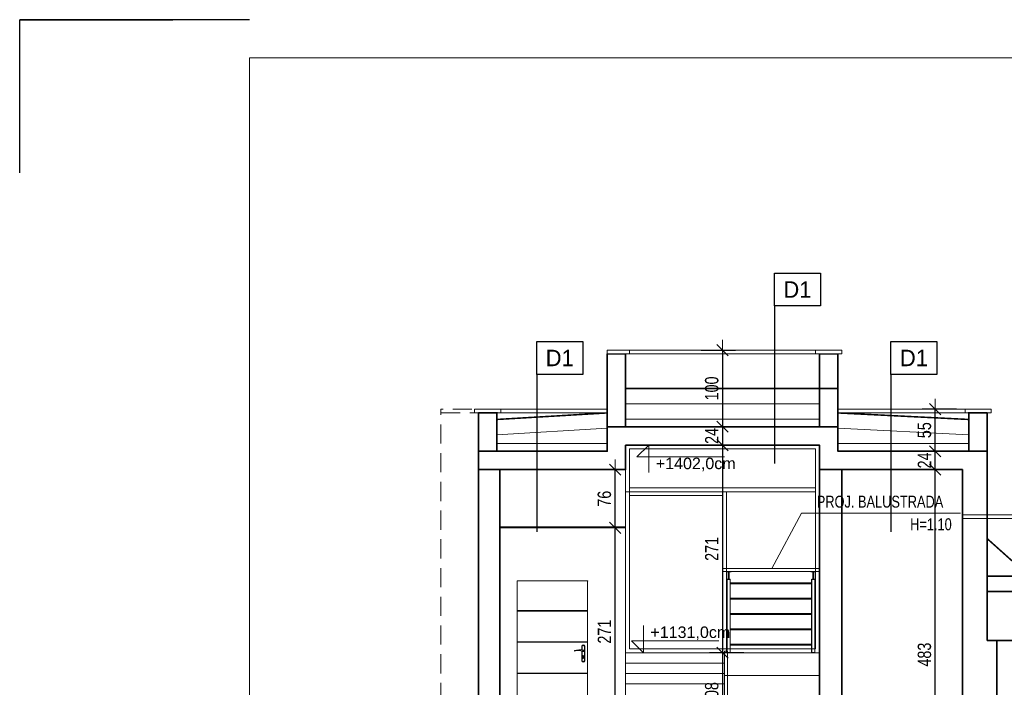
# Model space of a CAD drawing. Header units: millimetres. Extents: x 4813 to 9013, y -5271 to -2301.
# Tile 4 of 8: x 4813 to 6098, y -3173 to -2301. Entities that reach past the tile are written whole.
import ezdxf
from ezdxf.enums import TextEntityAlignment as Align

# ---------------------------------------------------------------- set-up
doc = ezdxf.new("R2010")
doc.units = ezdxf.units.MM
doc.linetypes.add('DASHED', pattern=[0.75, 0.5, -0.25])
doc.linetypes.add('DASHEDX2', pattern=[1.5, 1, -0.5])
for name, color, linetype, lineweight in [('!MARIUSZ', 220, 'Continuous', 35), ('BA_txc', 1, 'Continuous', 18), ('BA_txs', 2, 'Continuous', 18), ('M_Ramki do druku', 7, 'Continuous', 18), ('M_Ramki rysunków', 2, 'Continuous', 18), ('PG_OKNA', 7, 'Continuous', 18), ('PG_STOLARKA', 1, 'Continuous', 18), ('PG_WIDOKOWE_CIENKIE', 1, 'Continuous', 18), ('PG_WYMIARY', 1, 'Continuous', 18), ('PG_ŚCIANY_SŁUPY', 4, 'Continuous', 35)]:
    doc.layers.add(name, color=color, linetype=linetype, lineweight=lineweight)
doc.layers.add('BS_TXG', color=2, linetype='Continuous')
doc.layers.add('PG_IZOLACJA', color=1, linetype='ZIGZAG')
doc.styles.add('BIKTG', font='BIKROMSW.SHX')
doc.styles.add('BIKTS', font='bikromsw.shx', dxfattribs={"width": 0.85})
doc.styles.add('BIKWYM', font='BIKROMSW.SHX', dxfattribs={"width": 0.8})
doc.styles.get("Standard").update_dxf_attribs({"font": 'arial.ttf'})
doc.linetypes.add('ZIGZAG', pattern='A,0.0001,-0.2,[131,ltypeshp.shx,S=0.2,R=0,X=-0.2,Y=0],-0.4,[131,ltypeshp.shx,S=0.2,R=180,X=0.2,Y=0],-0.2', length=0.8001)
doc.dimstyles.new('BA_KR_50', dxfattribs={"dimscale": 0.5, "dimtxt": 25, "dimasz": 1.666667, "dimexe": 24, "dimexo": 0, "dimgap": 0, "dimtad": 0, "dimdec": 1, "dimrnd": 0.5, "dimzin": 9, "dimdsep": 46, "dimtxsty": 'BIKWYM', "dimblk": 'WYM-KR', "dimcen": 0, "dimdle": 20, "dimclrd": 256, "dimclre": 256, "dimclrt": 7, "dimadec": 0, "dimazin": 0, "dimtfac": 0.033333, "dimtdec": 1, "dimtmove": 0, "dimatfit": 3, "dimldrblk": 'WYM-KR', "dimfxl": 40, "dimfxlon": 1, "dimtvp": 0.8, "dimtolj": 1, "dimarcsym": 0})

# ---------------------------------------------------------------- blocks, each defined once
blk = doc.blocks.new('A$C9f8b1537')
at = {"layer": 'PG_STOLARKA', "lineweight": 0}
for p, q in [((10.4, 1), (10.4, 202.7)), ((10.4, 202.7), (102.2, 202.7)), ((102.2, 202.7), (102.2, 1)), ((10.4, 163.9), (102.2, 163.9)), ((10.4, 163.3), (102.2, 163.3)), ((10.4, 123.2), (102.2, 123.2)), ((10.4, 122.6), (102.2, 122.6)), ((14.1, 117.4), (14.1, 98.2)), ((14.3, 98.2), (14.3, 117.4)), ((17.5, 117.4), (17.5, 112.6)), ((17.7, 117.4), (17.7, 112.6)), ((14.9, 104.2), (14.9, 102.5)), ((15.4, 102.4), (15.4, 103.7)), ((16.4, 102.4), (16.4, 103.7)), ((16.9, 104.2), (16.9, 102.5)), ((17.5, 111.1), (17.5, 98.2)), ((17.7, 111.2), (17.7, 98.2)), ((10.4, 82.4), (102.2, 82.4)), ((10.4, 81.8), (102.2, 81.8)), ((10.4, 41.7), (102.2, 41.7)), ((10.4, 41.1), (102.2, 41.1)), ((30.4, 1), (10.4, 1)), ((30.4, 1), (30.4, 2)), ((32.4, 4), (80.2, 4)), ((82.2, 2), (82.2, 1)), ((102.2, 1), (82.2, 1))]:
    blk.add_line(p, q, dxfattribs=at)
for centre, radius in [((15.9, 118.1), 0.3), ((15.9, 111.4), 1), ((15.9, 97.5), 0.3)]:
    blk.add_circle(centre, radius, dxfattribs=at)
for centre, radius, start, end in [((15.9, 117.4), 1.8, 0, 180), ((15.9, 117.4), 1.6, 0, 180), ((15.9, 104.2), 1, 0, 180), ((15.9, 111.4), 0.85, 90, 311.711), ((15.9, 104.4), 0.85, 306.0319, 233.9681), ((20.7, 92.1), 20.7, 71.1188, 103.4049), ((22.4, 94.2), 17.6, 73.635, 109.8698), ((27.3, 111.4), 0.332, 295.2179, 64.7821), ((15.9, 98.2), 1.8, 180, 0), ((15.9, 98.2), 1.6, 180, 0), ((15.9, 102.5), 1, 180, 0), ((15.9, 102.4), 0.5, 180, 0), ((32.4, 2), 2, 90, 180), ((80.2, 2), 2, 0, 90)]:
    blk.add_arc(centre, radius, start, end, dxfattribs=at)
for p in [(10.4, 202.7), (102.2, 202.7), (102.2, 1)]:
    blk.add_point(p, dxfattribs=at)
blk = doc.blocks.new('OZNWAR')
blk.add_lwpolyline([(-35, 0), (-35, 50), (35, 50), (35, 0)], close=True)
at = {"style": 'BIKTG'}
blk.add_attdef('OZNWAR', text='', height=25, dxfattribs=at).set_placement((0, 25), align=Align.MIDDLE)
blk = doc.blocks.new('Znacznik_narozny')
at = {"layer": 'M_Ramki do druku', "lineweight": -2}
blk.add_lwpolyline([(0, -20), (0, 0), (20, 0)], dxfattribs=at)
blk = doc.blocks.new('WYM-KR')
at = {"linetype": 'ByBlock'}
blk.add_line((11.52, 0), (-11.52, 0), dxfattribs=at)
at = {"color": 7, "linetype": 'ByBlock'}
blk.add_line((6.24, 6.24), (-6.24, -6.24), dxfattribs=at)
blk = doc.blocks.new('*D410')
at = {"layer": 'Defpoints', "color": 0, "transparency": 16777216}
for p in [(6008.1, -2888.5), (6043.5, -2888.5), (6043.5, -3371.5)]:
    blk.add_point(p, dxfattribs=at)
at = {"layer": 'PG_WYMIARY', "lineweight": -2, "transparency": 16777216}
for p, q in [((6036.1, -2888.5), (5991.3, -2888.5)), ((6008.1, -3370.3), (6008.1, -2889.6)), ((6036.1, -3371.5), (5991.3, -3371.5))]:
    blk.add_line(p, q, dxfattribs=at)
at = {"layer": 'PG_WYMIARY', "lineweight": -2, "transparency": 16777216, "xscale": 1.166666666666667, "yscale": 1.166666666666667, "zscale": 1.166666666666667}
for p, rotation in [((6008.1, -2888.5), 90), ((6008.1, -3371.5), 270)]:
    blk.add_blockref('WYM-KR', p, dxfattribs=dict(at, rotation=rotation))
at = {"layer": 'PG_WYMIARY', "color": 7, "transparency": 16777216, "insert": (5994.1, -3130), "char_height": 17.5, "attachment_point": 5, "rotation": 90, "style": 'BIKWYM'}
blk.add_mtext('\\A1;483', dxfattribs=at)
blk = doc.blocks.new('*D411')
at = {"layer": 'Defpoints', "color": 0, "transparency": 16777216}
for p in [(6008.1, -2864.5), (6076, -2864.5), (6043.5, -2888.5)]:
    blk.add_point(p, dxfattribs=at)
at = {"layer": 'PG_WYMIARY', "lineweight": -2, "transparency": 16777216}
for p, q in [((6036.1, -2864.5), (5991.3, -2864.5)), ((6008.1, -2887.3), (6008.1, -2865.6)), ((6036.1, -2888.5), (5991.3, -2888.5))]:
    blk.add_line(p, q, dxfattribs=at)
at = {"layer": 'PG_WYMIARY', "lineweight": -2, "transparency": 16777216, "xscale": 1.166666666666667, "yscale": 1.166666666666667, "zscale": 1.166666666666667}
for p, rotation in [((6008.1, -2864.5), 90), ((6008.1, -2888.5), 270)]:
    blk.add_blockref('WYM-KR', p, dxfattribs=dict(at, rotation=rotation))
at = {"layer": 'PG_WYMIARY', "color": 7, "transparency": 16777216, "insert": (5994.1, -2876.5), "char_height": 17.5, "attachment_point": 5, "rotation": 90, "style": 'BIKWYM'}
blk.add_mtext('\\A1;24', dxfattribs=at)
blk = doc.blocks.new('*D412')
at = {"layer": 'Defpoints', "color": 0, "transparency": 16777216}
for p in [(6008.1, -2809.5), (6081, -2809.5), (6076, -2864.5)]:
    blk.add_point(p, dxfattribs=at)
at = {"layer": 'PG_WYMIARY', "lineweight": -2, "transparency": 16777216}
for p, q in [((6036.1, -2809.5), (5991.3, -2809.5)), ((6008.1, -2863.3), (6008.1, -2810.6)), ((6036.1, -2864.5), (5991.3, -2864.5))]:
    blk.add_line(p, q, dxfattribs=at)
at = {"layer": 'PG_WYMIARY', "lineweight": -2, "transparency": 16777216, "xscale": 1.166666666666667, "yscale": 1.166666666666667, "zscale": 1.166666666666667}
for p, rotation in [((6008.1, -2809.5), 90), ((6008.1, -2864.5), 270)]:
    blk.add_blockref('WYM-KR', p, dxfattribs=dict(at, rotation=rotation))
at = {"layer": 'PG_WYMIARY', "color": 7, "transparency": 16777216, "insert": (5994.1, -2837), "char_height": 17.5, "attachment_point": 5, "rotation": 90, "style": 'BIKWYM'}
blk.add_mtext('\\A1;55', dxfattribs=at)
blk = doc.blocks.new('*D420')
at = {"layer": 'Defpoints', "color": 0, "transparency": 16777216}
for p in [(5590.4, -2964.5), (5604, -2964.5), (5604, -3235.5)]:
    blk.add_point(p, dxfattribs=at)
at = {"layer": 'PG_WYMIARY', "lineweight": -2, "transparency": 16777216}
for p, q in [((5604, -2964.5), (5573.6, -2964.5)), ((5590.4, -3234.3), (5590.4, -2965.6)), ((5604, -3235.5), (5573.6, -3235.5))]:
    blk.add_line(p, q, dxfattribs=at)
at = {"layer": 'PG_WYMIARY', "lineweight": -2, "transparency": 16777216, "xscale": 1.166666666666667, "yscale": 1.166666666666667, "zscale": 1.166666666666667}
for p, rotation in [((5590.4, -2964.5), 90), ((5590.4, -3235.5), 270)]:
    blk.add_blockref('WYM-KR', p, dxfattribs=dict(at, rotation=rotation))
at = {"layer": 'PG_WYMIARY', "color": 7, "transparency": 16777216, "insert": (5576.4, -3100), "char_height": 17.5, "attachment_point": 5, "rotation": 90, "style": 'BIKWYM'}
blk.add_mtext('\\A1;271', dxfattribs=at)
blk = doc.blocks.new('*D421')
at = {"layer": 'Defpoints', "color": 0, "transparency": 16777216}
for p in [(5590.4, -2888.5), (5590.4, -2888.5), (5604, -2964.5)]:
    blk.add_point(p, dxfattribs=at)
at = {"layer": 'PG_WYMIARY', "lineweight": -2, "transparency": 16777216}
for p, q in [((5590.4, -2888.5), (5573.6, -2888.5)), ((5590.4, -2963.3), (5590.4, -2889.6)), ((5604, -2964.5), (5573.6, -2964.5))]:
    blk.add_line(p, q, dxfattribs=at)
at = {"layer": 'PG_WYMIARY', "lineweight": -2, "transparency": 16777216, "xscale": 1.166666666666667, "yscale": 1.166666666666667, "zscale": 1.166666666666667}
for p, rotation in [((5590.4, -2888.5), 90), ((5590.4, -2964.5), 270)]:
    blk.add_blockref('WYM-KR', p, dxfattribs=dict(at, rotation=rotation))
at = {"layer": 'PG_WYMIARY', "color": 7, "transparency": 16777216, "insert": (5576.4, -2926.5), "char_height": 17.5, "attachment_point": 5, "rotation": 90, "style": 'BIKWYM'}
blk.add_mtext('\\A1;76', dxfattribs=at)
blk = doc.blocks.new('*D422')
at = {"layer": 'Defpoints', "color": 0, "transparency": 16777216}
for p in [(5609, -2732.5), (5609, -2832.5), (5730.5, -2832.5)]:
    blk.add_point(p, dxfattribs=at)
at = {"layer": 'PG_WYMIARY', "lineweight": -2, "transparency": 16777216}
for p, q in [((5702.5, -2732.5), (5747.3, -2732.5)), ((5730.5, -2733.6), (5730.5, -2831.3)), ((5702.5, -2832.5), (5747.3, -2832.5))]:
    blk.add_line(p, q, dxfattribs=at)
at = {"layer": 'PG_WYMIARY', "lineweight": -2, "transparency": 16777216, "xscale": 1.166666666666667, "yscale": 1.166666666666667, "zscale": 1.166666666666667}
for p, rotation in [((5730.5, -2732.5), 90), ((5730.5, -2832.5), 270)]:
    blk.add_blockref('WYM-KR', p, dxfattribs=dict(at, rotation=rotation))
at = {"layer": 'PG_WYMIARY', "color": 7, "transparency": 16777216, "insert": (5716.5, -2782.5), "char_height": 17.5, "attachment_point": 5, "rotation": 90, "style": 'BIKWYM'}
blk.add_mtext('\\A1;100', dxfattribs=at)
blk = doc.blocks.new('*D423')
at = {"layer": 'Defpoints', "color": 0, "transparency": 16777216}
for p in [(5609, -2832.5), (5730.5, -2856.5), (5857, -2856.5)]:
    blk.add_point(p, dxfattribs=at)
at = {"layer": 'PG_WYMIARY', "lineweight": -2, "transparency": 16777216}
for p, q in [((5702.5, -2832.5), (5747.3, -2832.5)), ((5730.5, -2833.6), (5730.5, -2855.3)), ((5758.5, -2856.5), (5713.7, -2856.5))]:
    blk.add_line(p, q, dxfattribs=at)
at = {"layer": 'PG_WYMIARY', "lineweight": -2, "transparency": 16777216, "xscale": 1.166666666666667, "yscale": 1.166666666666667, "zscale": 1.166666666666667}
for p, rotation in [((5730.5, -2832.5), 90), ((5730.5, -2856.5), 270)]:
    blk.add_blockref('WYM-KR', p, dxfattribs=dict(at, rotation=rotation))
at = {"layer": 'PG_WYMIARY', "color": 7, "transparency": 16777216, "insert": (5716.5, -2844.5), "char_height": 17.5, "attachment_point": 5, "rotation": 90, "style": 'BIKWYM'}
blk.add_mtext('\\A1;24', dxfattribs=at)
blk = doc.blocks.new('*D424')
at = {"layer": 'Defpoints', "color": 0, "transparency": 16777216}
for p in [(5857, -2856.5), (5730.5, -3127.5), (5857, -3127.5)]:
    blk.add_point(p, dxfattribs=at)
at = {"layer": 'PG_WYMIARY', "lineweight": -2, "transparency": 16777216}
for p, q in [((5758.5, -2856.5), (5713.7, -2856.5)), ((5730.5, -2857.6), (5730.5, -3126.3)), ((5758.5, -3127.5), (5713.7, -3127.5))]:
    blk.add_line(p, q, dxfattribs=at)
at = {"layer": 'PG_WYMIARY', "lineweight": -2, "transparency": 16777216, "xscale": 1.166666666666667, "yscale": 1.166666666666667, "zscale": 1.166666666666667}
for p, rotation in [((5730.5, -2856.5), 90), ((5730.5, -3127.5), 270)]:
    blk.add_blockref('WYM-KR', p, dxfattribs=dict(at, rotation=rotation))
at = {"layer": 'PG_WYMIARY', "color": 7, "transparency": 16777216, "insert": (5716.5, -2992), "char_height": 17.5, "attachment_point": 5, "rotation": 90, "style": 'BIKWYM'}
blk.add_mtext('\\A1;271', dxfattribs=at)
blk = doc.blocks.new('*D425')
at = {"layer": 'Defpoints', "color": 0, "transparency": 16777216}
for p in [(5857, -3127.5), (5730.5, -3235.5), (5733, -3235.5)]:
    blk.add_point(p, dxfattribs=at)
at = {"layer": 'PG_WYMIARY', "lineweight": -2, "transparency": 16777216}
for p, q in [((5758.5, -3127.5), (5713.7, -3127.5)), ((5730.5, -3128.6), (5730.5, -3234.3)), ((5733, -3235.5), (5713.7, -3235.5))]:
    blk.add_line(p, q, dxfattribs=at)
at = {"layer": 'PG_WYMIARY', "lineweight": -2, "transparency": 16777216, "xscale": 1.166666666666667, "yscale": 1.166666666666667, "zscale": 1.166666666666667}
for p, rotation in [((5730.5, -3127.5), 90), ((5730.5, -3235.5), 270)]:
    blk.add_blockref('WYM-KR', p, dxfattribs=dict(at, rotation=rotation))
at = {"layer": 'PG_WYMIARY', "color": 7, "transparency": 16777216, "insert": (5716.5, -3181.5), "char_height": 17.5, "attachment_point": 5, "rotation": 90, "style": 'BIKWYM'}
blk.add_mtext('\\A1;108', dxfattribs=at)
blk = doc.blocks.new('SLUPEK')
blk.add_lwpolyline([(20496.3, -761.7), (20502.5, -761.7), (20502.5, -762.1), (20496.3, -762.1)], close=True)
for points in [[(20498.8, -771.7), (20498.8, -762.1)], [(20500, -762.1), (20500, -771.7)], [(20497.3, -867.7), (20497.3, -771.7), (20501.5, -771.7), (20501.5, -867.7), (20497.3, -867.7)], [(20497.3, -772.3), (20501.5, -772.3)]]:
    blk.add_lwpolyline(points)
blk = doc.blocks.new('balustrada_pozioma')
for points in [[(5730.5, -3017.5), (5857, -3017.5)], [(5730.5, -3021.5), (5857, -3021.5)], [(5846.8, -3031.4), (5846.8, -3127.4)], [(5846.8, -3036.4), (5740.7, -3036.4)], [(5740.7, -3037.6), (5846.8, -3037.6)], [(5846.8, -3056.3), (5740.7, -3056.3)], [(5740.7, -3057.5), (5846.8, -3057.5)], [(5846.8, -3076.3), (5740.7, -3076.3)], [(5740.7, -3077.5), (5846.8, -3077.5)], [(5846.8, -3096.3), (5740.7, -3096.3)], [(5740.7, -3097.5), (5846.8, -3097.5)], [(5846.8, -3116.3), (5740.7, -3116.3)], [(5740.7, -3117.5), (5846.8, -3117.5)]]:
    blk.add_lwpolyline(points)
at = {"xscale": -1}
blk.add_blockref('SLUPEK', (26238, -2259.7), dxfattribs=at)
blk.add_blockref('SLUPEK', (-14650.4, -2259.7))

msp = doc.modelspace()

# ---------------------------------------------------------------- linework, layer by layer
at = {"layer": '!MARIUSZ', "color": 18, "linetype": 'DASHED', "lineweight": 0, "ltscale": 50, "true_color": 0x000000}
msp.add_lwpolyline([(5441.05, -2809.45), (5363.05, -2809.45), (5363.05, -2814.45), (5441.05, -2814.45)], close=True, dxfattribs=at)
msp.add_lwpolyline([(5363.05, -3904.45), (5363.05, -2809.45)], dxfattribs=at)
at = {"layer": 'BA_txc', "color": 18, "true_color": 0x000000}
for p, q in [((5634.55, -2856.45), (5618.67, -2871.97)), ((5634.55, -2892.08), (5634.55, -2856.45)), ((5618.67, -2871.97), (5733, -2871.97)), ((5627.47, -3091.83), (5627.47, -3127.45)), ((5627.47, -3127.45), (5611.59, -3111.94)), ((5611.59, -3111.94), (5725.92, -3111.94))]:
    msp.add_line(p, q, dxfattribs=at)
at = {"layer": 'BS_TXG', "color": 18, "true_color": 0x000000}
for p, q in [((5798.27, -2674.8), (5798.27, -2880.31)), ((5488.04, -2764.14), (5488.04, -2969.65)), ((5950.3, -2764.14), (5950.3, -2969.65))]:
    msp.add_line(p, q, dxfattribs=at)
at = {"layer": 'M_Ramki do druku', "color": 18, "lineweight": -2, "true_color": 0x000000}
msp.add_line((5113.26, -2301.08), (4813.26, -2301.08), dxfattribs=at)
at = {"layer": 'M_Ramki rysunków', "color": 18, "true_color": 0x000000}
msp.add_lwpolyline([(5113.26, -5221.08), (5113.26, -2351.08), (8963.26, -2351.08), (8963.26, -5221.08)], close=True, dxfattribs=at)
at = {"layer": 'PG_IZOLACJA', "color": 18, "linetype": 'DASHEDX2', "ltscale": 10, "true_color": 0x000000, "const_width": 2}
for points in [[(5580.05, -2737.45), (5604.05, -2737.45), (5604.05, -2782.45), (5857.05, -2782.45), (5857.05, -2737.45), (5881.05, -2737.45)], [(5580.05, -2814.45), (5436.05, -2823), (5436.05, -2814.45), (5412.05, -2814.45)], [(5881.05, -2814.45), (6052.05, -2823), (6052.05, -2814.45), (6076.05, -2814.45)], [(6076.05, -2952.45), (6076.05, -2978.65), (6108.05, -3007.28), (7004.55, -2962.45), (7073.05, -2965.88), (7073.05, -2957.46)]]:
    msp.add_lwpolyline(points, dxfattribs=at)
at = {"layer": 'PG_WIDOKOWE_CIENKIE', "color": 18, "true_color": 0x000000}
for points in [[(5580.05, -2737.45), (5609.05, -2737.45), (5609.05, -2732.45), (5580.05, -2732.45)], [(5852.05, -2732.45), (5886.05, -2732.45), (5886.05, -2737.45), (5852.05, -2737.45)], [(5441.05, -2809.45), (5407.05, -2809.45), (5407.05, -2814.45), (5441.05, -2814.45)], [(6047.05, -2809.45), (6081.05, -2809.45), (6081.05, -2814.45), (6047.05, -2814.45)], [(5604.05, -2856.45), (5857.05, -2856.45), (5857.05, -3127.45), (5604.05, -3127.45)], [(5609.05, -2861.45), (5852.05, -2861.45), (5852.05, -3122.45), (5609.05, -3122.45)], [(5609.05, -2912.45), (5852.05, -2912.45), (5852.05, -2917.45), (5609.05, -2917.45)], [(5735.55, -3127.45), (5735.55, -2917.45), (5604.05, -2917.45), (5604.05, -3127.45)], [(6124.05, -3027.45), (6076.05, -3027.45), (6076.05, -3047.45), (6124.05, -3047.45)]]:
    msp.add_lwpolyline(points, close=True, dxfattribs=at)
for points in [[(5609.05, -2732.45), (5852.05, -2732.45)], [(5609.05, -2737.45), (5852.05, -2737.45)], [(5857.05, -2782.45), (5604.05, -2782.45)], [(5441.05, -2809.45), (5580.05, -2809.45)], [(5857.05, -2802.45), (5604.05, -2802.45)], [(6047.05, -2809.45), (5881.05, -2809.45)], [(5436.05, -2823), (5580.05, -2814.45)], [(5441.05, -2814.45), (5580.05, -2814.45)], [(5857.05, -2832.45), (5857.05, -2822.45), (5604.05, -2822.45), (5604.05, -2832.45)], [(6047.05, -2814.45), (5881.05, -2814.45)], [(6052.05, -2823), (5881.05, -2814.45)], [(5436.05, -2843.03), (5580.05, -2834.48)], [(6052.05, -2843.03), (5881.05, -2834.48)], [(5580.05, -2854.45), (5436.05, -2854.45)], [(5604.05, -2856.45), (5604.05, -3904.45)], [(5881.05, -2854.45), (6052.05, -2854.45)], [(5730.55, -3122.45), (5730.55, -2922.45), (5609.05, -2922.45), (5609.05, -3122.45), (5730.55, -3122.45)], [(7955.05, -2947.45), (6043.55, -2947.45)], [(7955.05, -2952.45), (6043.55, -2952.45)], [(5604.05, -2963.2), (5440.05, -2963.2)], [(5604.05, -2964.45), (5440.05, -2964.45)], [(6108.05, -3007.28), (6076.05, -2978.65)], [(5857.05, -3127.45), (5604.05, -3127.45)], [(5733.05, -3235.45), (5733.05, -3125.45), (5737.05, -3125.45), (5737.05, -3235.45), (5733.05, -3235.45)], [(5604.05, -3140.95), (5733.05, -3140.95)], [(5604.05, -3154.45), (5733.05, -3154.45)], [(5857.05, -3157.45), (5733.05, -3157.45)], [(5604.05, -3167.95), (5733.05, -3167.95)]]:
    msp.add_lwpolyline(points, dxfattribs=at)
at = {"layer": 'PG_WYMIARY', "color": 18, "true_color": 0x000000}
msp.add_lwpolyline([(5795.05, -3017.45), (5833.4, -2945.24), (6041.21, -2945.24)], dxfattribs=at)
at = {"layer": 'PG_ŚCIANY_SŁUPY', "color": 18, "true_color": 0x000000}
for points in [[(5580.05, -2856.45), (5580.05, -2737.45)], [(5604.05, -2832.45), (5604.05, -2812.45), (5604.05, -2737.45)], [(5857.05, -2832.45), (5857.05, -2812.45), (5857.05, -2737.45)], [(5881.05, -2832.45), (5881.05, -2737.45)], [(5857.05, -2832.45), (5857.05, -2782.45), (5881.05, -2782.45)], [(5412.05, -2952.45), (5412.05, -2814.45)], [(5436.05, -2864.45), (5436.05, -2814.45)], [(6052.05, -2864.45), (6052.05, -2814.45)], [(6076.05, -2952.45), (6076.05, -2814.45)], [(5580.05, -2832.45), (5580.05, -2864.45), (5412.05, -2864.45)], [(5580.05, -2832.45), (5881.05, -2832.45), (5881.05, -2864.45), (6076.05, -2864.45)], [(5604.05, -2856.45), (5604.05, -2888.45), (5412.05, -2888.45)], [(5412.05, -2888.45), (5412.05, -2864.45)], [(6043.55, -3371.45), (6043.55, -2888.45), (5857.05, -2888.45), (5857.05, -2856.45), (5604.05, -2856.45)], [(6076.05, -3047.45), (6076.05, -2952.45)], [(6076.05, -3027.45), (6124.05, -3027.45), (6124.05, -3047.45)], [(7073.05, -3047.45), (6076.05, -3047.45), (6076.05, -3111.45), (6121.05, -3111.45), (6121.05, -3071.45), (6530.05, -3071.45), (6530.05, -3111.45), (6575.05, -3111.45), (6575.05, -3071.45), (6982.05, -3071.45), (6982.05, -3111.45), (7027.05, -3111.45), (7027.05, -3071.45), (7073.05, -3071.45)], [(6088.55, -3111.45), (6088.55, -3371.45)]]:
    msp.add_lwpolyline(points, dxfattribs=at)
for points in [[(5412.05, -3904.45), (5440.05, -3904.45), (5440.05, -2888.45), (5412.05, -2888.45)], [(5857.05, -3371.45), (5886.05, -3371.45), (5886.05, -2888.45), (5857.05, -2888.45)]]:
    msp.add_lwpolyline(points, close=True, dxfattribs=at)

# ---------------------------------------------------------------- block references
at = {"layer": 'BS_TXG', "color": 18, "true_color": 0x000000, "xscale": 0.8580000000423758, "yscale": 0.8580000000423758, "zscale": 0.8580000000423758, "rotation": 359.999998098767}
for p in [(5828.3, -2674.8), (5518.07, -2764.14), (5980.33, -2764.14)]:
    msp.add_blockref('OZNWAR', p, dxfattribs=at).add_auto_attribs({'OZNWAR': 'D1'})
at = {"layer": 'M_Ramki do druku', "color": 18, "lineweight": -2, "true_color": 0x000000, "xscale": 10, "yscale": 10, "zscale": 10}
msp.add_blockref('Znacznik_narozny', (4813.26, -2301.08), dxfattribs=at)
at = {"layer": 'PG_OKNA', "color": 18, "true_color": 0x000000, "xscale": -1}
msp.add_blockref('A$C9f8b1537', (5564.75, -3236.45), dxfattribs=at)
at = {"layer": 'PG_WYMIARY', "color": 18, "true_color": 0x000000}
msp.add_blockref('balustrada_pozioma', (0, 0), dxfattribs=at)

# ---------------------------------------------------------------- texts
at = {"layer": 'BA_txc', "color": 18, "true_color": 0x000000, "char_height": 15}
for s, insert, attachment_point in [('+1402,0cm', (5643.45, -2890.64), 7), ('+1131,0cm', (5636.37, -3093.26), 1)]:
    msp.add_mtext_dynamic_manual_height_columns(s, width=67.1278, gutter_width=50, heights=[0], dxfattribs=dict(at, insert=insert, attachment_point=attachment_point))
at = {"layer": 'BA_txs', "color": 18, "true_color": 0x000000, "style": 'BIKTS', "width": 0.8}
for s, p in [('PROJ. BALUSTRADA', (5853.58, -2938.12)), ('H=1.10', (5975.41, -2967.62))]:
    msp.add_text(s, height=15.6, dxfattribs=at).set_placement(p)

# ---------------------------------------------------------------- dimensions: what is measured, and where the dimension line sits
at = {"layer": 'PG_WYMIARY', "color": 18, "true_color": 0x000000}
for base, p1, p2, picture, middle in [((5730.55, -2832.45), (5609.05, -2732.45), (5609.05, -2832.45), '*D422', (5716.55, -2782.45)), ((6008.06, -2809.45), (6076.05, -2864.45), (6081.05, -2809.45), '*D412', (5994.06, -2836.95)), ((5730.55, -2856.45), (5609.05, -2832.45), (5857.05, -2856.45), '*D423', (5716.55, -2844.45)), ((5730.55, -3127.45), (5857.05, -2856.45), (5857.05, -3127.45), '*D424', (5716.55, -2991.95)), ((6008.06, -2864.45), (6043.55, -2888.45), (6076.05, -2864.45), '*D411', (5994.06, -2876.45)), ((5590.45, -2888.45), (5604.05, -2964.45), (5590.45, -2888.45), '*D421', (5576.45, -2926.45)), ((6008.06, -2888.45), (6043.55, -3371.45), (6043.55, -2888.45), '*D410', (5994.06, -3129.95)), ((5590.45, -2964.45), (5604.05, -3235.45), (5604.05, -2964.45), '*D420', (5576.45, -3099.95)), ((5730.55, -3235.45), (5857.05, -3127.45), (5733.05, -3235.45), '*D425', (5716.55, -3181.45))]:
    dim = msp.add_linear_dim(base=base, p1=p1, p2=p2, angle=90, dimstyle='BA_KR_50', override={"dimscale": 0.7, "dimtmove": 1}, dxfattribs=at)
    dim.commit()
    dim.dimension.update_dxf_attribs({"geometry": picture, "text_midpoint": middle})

doc.saveas('drawing.dxf')
